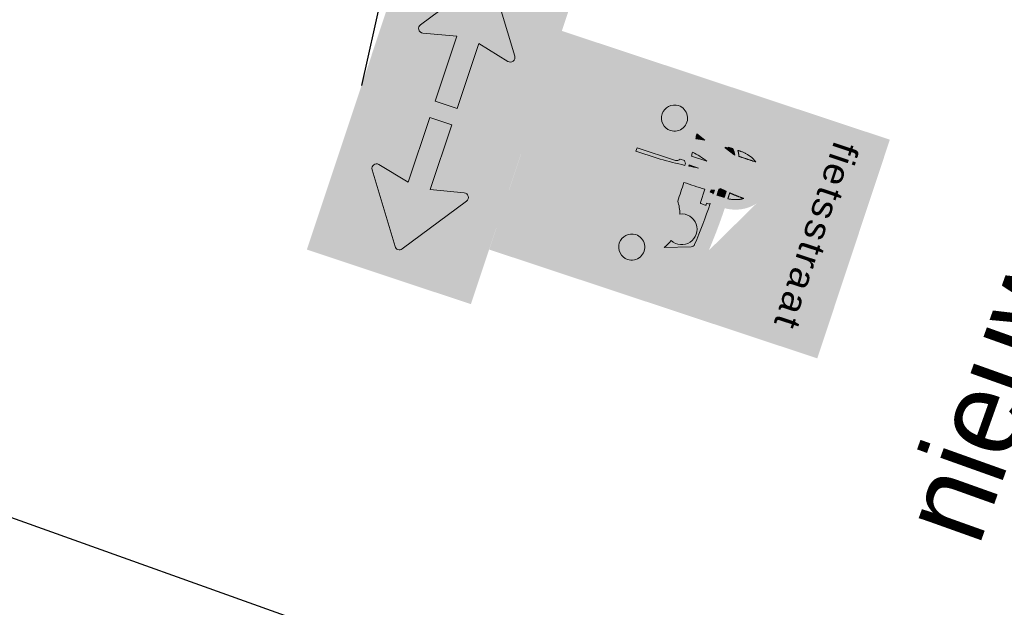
# Model space of a CAD drawing. Header units: metres. Extents: x 136326 to 138181, y 453212 to 454732.
# Tile 21 of 55: x 136553.5 to 136562.05, y 453759.82 to 453764.93. Entities that reach past the tile are written whole.
import ezdxf

# ---------------------------------------------------------------- set-up
doc = ezdxf.new("R2010")
doc.units = ezdxf.units.M
doc.layers.add('-DR-alg-bladkaders viewports', color=7, linetype='Continuous')
doc.layers.add('-DR-nw-inr-bebording-txt', color=2, linetype='Continuous')
doc.layers.add('mob_bebording', color=7, linetype='Continuous', lineweight=0)
doc.styles.add('eurostile', font='txt')
doc.styles.add('Style-Verkeersborden', font='Verkeersborden.shx')

# ---------------------------------------------------------------- blocks, each defined once
blk = doc.blocks.new('bord_OB502')
at = {"layer": 'mob_bebording', "linetype": 'Continuous', "lineweight": 0}
h = blk.add_hatch(color=254, dxfattribs=at)
h.paths.add_polyline_path([(-0.2999999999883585, -0.3000000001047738), (-0.2999999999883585, 0), (5.820766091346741e-11, 0), (0.2999999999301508, -5.820766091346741e-11), (0.3000000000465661, -0.3000000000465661)])
h.paths.add_polyline_path([(0.2750000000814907, -0.2900000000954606), (-0.2749999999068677, -0.2900000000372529, -0.414213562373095), (-0.2900000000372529, -0.2750000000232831), (-0.2900000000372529, -0.02500000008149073, -0.414213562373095), (-0.2749999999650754, -0.01000000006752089), (0.2750000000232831, -0.009999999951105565, -0.414213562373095), (0.2899999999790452, -0.02500000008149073), (0.2899999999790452, -0.2750000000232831, -0.414213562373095)], flags=17)
h = blk.add_hatch(color=7, dxfattribs=at)
h.paths.add_polyline_path([(-0.2750000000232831, -0.01000000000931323, 0.414213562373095), (-0.2899999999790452, -0.02500000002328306), (-0.2899999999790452, -0.2750000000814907, 0.414213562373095), (-0.2749999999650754, -0.2900000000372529), (0.2750000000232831, -0.2900000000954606, 0.414213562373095), (0.2900000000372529, -0.2750000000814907), (0.2900000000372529, -0.02500000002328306, 0.414213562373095), (0.2749999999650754, -0.01000000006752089)])
h.paths.add_polyline_path([(0.2799999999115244, -0.2750000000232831, -0.414213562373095), (0.2750000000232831, -0.2800000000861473), (-0.2749999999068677, -0.2800000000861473, -0.414213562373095), (-0.279999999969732, -0.2750000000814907), (-0.279999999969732, -0.02500000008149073, -0.414213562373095), (-0.2750000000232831, -0.02000000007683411), (0.2750000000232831, -0.02000000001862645, -0.414213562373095), (0.2800000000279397, -0.02500000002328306)])
h = blk.add_hatch(color=254, dxfattribs=at)
h.paths.add_polyline_path([(0.279999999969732, -0.2750000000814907), (0.279999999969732, -0.02500000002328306, 0.414213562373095), (0.2750000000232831, -0.02000000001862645), (-0.2750000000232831, -0.02000000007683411, 0.414213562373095), (-0.279999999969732, -0.02500000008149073), (-0.279999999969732, -0.2750000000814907, 0.414213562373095), (-0.2750000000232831, -0.2800000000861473), (0.2750000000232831, -0.2800000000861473, 0.414213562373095)])
h.paths.add_polyline_path([(0.120247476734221, -0.07200566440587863, -0.687280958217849), (0.1326310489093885, -0.0636528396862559), (0.2465886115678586, -0.1434467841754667, -0.5205670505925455), (0.2465886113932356, -0.1565532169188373), (0.1326310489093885, -0.2363471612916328, -0.6872809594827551), (0.1202474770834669, -0.2279943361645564), (0.1336365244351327, -0.1700000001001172), (0.01499999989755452, -0.1700000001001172), (0.01500000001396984, -0.1300000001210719), (0.1336365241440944, -0.1300000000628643)], flags=17)
h.paths.add_polyline_path([(-0.1202474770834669, -0.2279943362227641, -0.6872809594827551), (-0.1326310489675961, -0.2363471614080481), (-0.2465886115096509, -0.1565532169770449, -0.5205670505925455), (-0.2465886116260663, -0.1434467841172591), (-0.1326310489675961, -0.06365283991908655, -0.687280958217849), (-0.1202474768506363, -0.0720056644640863), (-0.1336365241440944, -0.1300000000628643), (-0.01499999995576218, -0.1300000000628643), (-0.01500000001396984, -0.1700000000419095), (-0.1336365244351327, -0.1700000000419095)], flags=17)
h = blk.add_hatch(color=7, dxfattribs=at)
edge = h.paths.add_edge_path()
edge.add_arc((-0.1280424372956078, -0.07020605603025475), 0.008000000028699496, 347.0000004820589, 485.000000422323)
edge.add_line((-0.1326310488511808, -0.0636528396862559), (-0.2465886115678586, -0.1434467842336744))
edge.add_arc((-0.2419999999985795, -0.1500000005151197), 0.007999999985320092, 125.0000007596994, 235.0000007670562)
edge.add_line((-0.2465886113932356, -0.1565532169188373), (-0.1326310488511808, -0.2363471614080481))
edge.add_arc((-0.1280424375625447, -0.2297939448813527), 0.008000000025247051, 235.0000018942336, 373.0000020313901)
edge.add_line((-0.1202474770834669, -0.2279943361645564), (-0.1336365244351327, -0.1700000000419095))
edge.add_line((-0.1336365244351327, -0.1700000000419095), (-0.01500000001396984, -0.1700000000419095))
edge.add_line((-0.01500000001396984, -0.1700000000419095), (-0.01499999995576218, -0.1300000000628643))
edge.add_line((-0.01499999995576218, -0.1300000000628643), (-0.1336365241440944, -0.1300000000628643))
edge.add_line((-0.1336365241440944, -0.1300000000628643), (-0.120247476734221, -0.07200566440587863))
h = blk.add_hatch(color=7, dxfattribs=at)
edge = h.paths.add_edge_path()
edge.add_arc((0.1280424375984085, -0.2297939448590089), 0.008000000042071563, 166.9999985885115, 304.9999987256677)
edge.add_line((0.1326310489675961, -0.2363471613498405), (0.2465886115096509, -0.1565532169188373))
edge.add_arc((0.241999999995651, -0.1500000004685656), 0.008000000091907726, 304.9999997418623, 414.9999997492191)
edge.add_line((0.2465886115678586, -0.1434467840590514), (0.1326310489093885, -0.06365283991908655))
edge.add_arc((0.1280424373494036, -0.07020605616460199), 0.007999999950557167, 54.99999914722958, 192.9999990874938)
edge.add_line((0.1202474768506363, -0.0720056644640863), (0.1336365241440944, -0.1300000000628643))
edge.add_line((0.1336365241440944, -0.1300000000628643), (0.01500000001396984, -0.1300000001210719))
edge.add_line((0.01500000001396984, -0.1300000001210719), (0.01499999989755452, -0.1700000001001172))
edge.add_line((0.01499999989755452, -0.1700000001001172), (0.1336365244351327, -0.1700000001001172))
edge.add_line((0.1336365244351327, -0.1700000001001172), (0.1202474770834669, -0.2279943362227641))
at = {"layer": 'mob_bebording', "color": 7, "linetype": 'Continuous', "lineweight": 0, "flags": 128}
for points in [[(-0.120247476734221, -0.07200566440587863, 0.687280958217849), (-0.1326310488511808, -0.0636528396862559), (-0.2465886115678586, -0.1434467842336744, 0.5205670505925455), (-0.2465886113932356, -0.1565532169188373), (-0.1326310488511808, -0.2363471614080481, 0.6872809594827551), (-0.1202474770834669, -0.2279943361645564), (-0.1336365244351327, -0.1700000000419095), (-0.01500000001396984, -0.1700000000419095), (-0.01499999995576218, -0.1300000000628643), (-0.1336365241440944, -0.1300000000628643)], [(0.1202474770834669, -0.2279943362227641, 0.6872809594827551), (0.1326310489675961, -0.2363471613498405), (0.2465886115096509, -0.1565532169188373, 0.5205670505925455), (0.2465886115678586, -0.1434467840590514), (0.1326310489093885, -0.06365283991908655, 0.687280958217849), (0.1202474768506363, -0.0720056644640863), (0.1336365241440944, -0.1300000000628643), (0.01500000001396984, -0.1300000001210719), (0.01499999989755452, -0.1700000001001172), (0.1336365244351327, -0.1700000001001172)]]:
    blk.add_lwpolyline(points, format="xyb", close=True, dxfattribs=at)
blk = doc.blocks.new('bord_L1002-B')
at = {"layer": 'mob_bebording', "linetype": 'Continuous', "lineweight": 0}
h = blk.add_hatch(color=170, dxfattribs=at)
h.paths.add_polyline_path([(-0.1999999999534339, 0), (-0.2000000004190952, 0.6000000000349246), (0.1999999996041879, 0.5999999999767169), (0.2000000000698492, 0), (-5.820766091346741e-11, 0)])
h.paths.add_polyline_path([(-0.1750000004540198, 0.5900000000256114), (0.1749999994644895, 0.589999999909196, -0.414213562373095), (0.189999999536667, 0.5750000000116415), (0.1899999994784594, 0.0249999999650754, -0.414213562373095), (0.1749999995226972, 0.009999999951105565), (-0.1750000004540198, 0.01000000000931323, -0.414213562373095), (-0.1900000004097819, 0.0249999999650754), (-0.1900000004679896, 0.5749999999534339, -0.414213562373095)], flags=17)
h = blk.add_hatch(color=254, dxfattribs=at)
h.paths.add_polyline_path([(-0.1900000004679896, 0.5750000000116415), (-0.1900000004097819, 0.0249999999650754, 0.414213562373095), (-0.1750000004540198, 0.01000000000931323), (0.1749999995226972, 0.009999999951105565, 0.414213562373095), (0.1899999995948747, 0.02500000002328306), (0.1899999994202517, 0.5749999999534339, 0.414213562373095), (0.1749999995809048, 0.5899999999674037), (-0.1750000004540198, 0.5899999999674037, 0.414213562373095)])
h.paths.add_polyline_path([(0.1799999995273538, 0.0249999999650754, -0.414213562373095), (0.1749999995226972, 0.02000000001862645), (-0.1750000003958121, 0.01999999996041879, -0.414213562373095), (-0.1800000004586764, 0.0249999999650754), (-0.1800000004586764, 0.5749999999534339, -0.414213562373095), (-0.1750000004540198, 0.5799999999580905), (0.1749999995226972, 0.5799999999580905, -0.414213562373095), (0.1799999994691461, 0.5750000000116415)])
h = blk.add_hatch(color=170, dxfattribs=at)
h.paths.add_polyline_path([(-0.180000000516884, 0.5750000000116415), (-0.1800000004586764, 0.02499999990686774, 0.414213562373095), (-0.1750000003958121, 0.01999999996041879), (0.1749999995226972, 0.01999999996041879, 0.414213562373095), (0.1799999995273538, 0.0249999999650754), (0.1799999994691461, 0.5750000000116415, 0.414213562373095), (0.1749999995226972, 0.5800000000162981), (-0.1750000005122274, 0.5799999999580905, 0.414213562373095)])
edge = h.paths.add_edge_path(flags=17)
edge.add_arc((-1.192803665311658, 0.3009838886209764), 1.175776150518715, 353.8248707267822, 354.1592967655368, ccw=False)
edge.add_arc((-0.02600000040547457, 0.1696276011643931), 0.005333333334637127, -90, 66.22234009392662, ccw=False)
edge.add_line((-0.02600000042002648, 0.1642942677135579), (-0.03933333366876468, 0.1642942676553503))
edge.add_arc((-0.03933333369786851, 0.1696276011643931), 0.005333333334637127, 132.7499600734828, 270, ccw=False)
edge.add_arc((-0.6919713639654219, 0.2075767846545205), 0.6499094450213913, 356.9983083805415, 357.6857576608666)
edge.add_line((-0.04259199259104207, 0.1813333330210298), (-0.0486666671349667, 0.1813333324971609))
edge.add_line((-0.0486666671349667, 0.1813333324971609), (-0.04866666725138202, 0.1379350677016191))
edge.add_arc((-0.05666666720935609, 0.1379350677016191), 0.008000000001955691, -180, 0, ccw=False)
edge.add_line((-0.06466666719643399, 0.1379350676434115), (-0.06466666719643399, 0.1813333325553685))
edge.add_line((-0.06466666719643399, 0.1813333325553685), (-0.08133333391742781, 0.1813333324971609))
edge.add_line((-0.08133333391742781, 0.1813333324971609), (-0.08133333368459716, 0.1513333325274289))
edge.add_arc((-0.09800000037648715, 0.1513333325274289), 0.01666666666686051, 270, 360, ccw=False)
edge.add_line((-0.09800000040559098, 0.1346666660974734), (-0.1300000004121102, 0.1346666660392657))
edge.add_arc((-0.1300000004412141, 0.1513333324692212), 0.01666666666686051, 180, 270, ccw=False)
edge.add_line((-0.1466666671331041, 0.1513333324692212), (-0.1466666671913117, 0.1824771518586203))
edge.add_arc((-0.1400000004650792, 0.2013333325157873), 0.02000000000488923, 144.279034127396, 250.52877931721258, ccw=False)
edge.add_arc((-0.1180117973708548, 0.2334204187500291), 0.04333333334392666, 112.04031880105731, 208.0997070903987, ccw=False)
edge.add_line((-0.1342730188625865, 0.2735869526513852), (-0.1166743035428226, 0.3222188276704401))
edge.add_line((-0.1166743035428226, 0.3222188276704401), (-0.1206666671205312, 0.3222188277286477))
edge.add_arc((-0.1206666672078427, 0.3235521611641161), 0.001333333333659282, 179.9999993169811, 269.9999993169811, ccw=False)
edge.add_line((-0.1220000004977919, 0.3235521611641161), (-0.1220000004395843, 0.3315521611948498))
edge.add_arc((-0.120666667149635, 0.3315521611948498), 0.001333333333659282, 90.00000068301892, 180.0000006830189, ccw=False)
edge.add_line((-0.1206666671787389, 0.3328854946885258), (-0.1180000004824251, 0.3328854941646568))
edge.add_line((-0.1180000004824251, 0.3328854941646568), (-0.1180000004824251, 0.3382188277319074))
edge.add_line((-0.1180000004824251, 0.3382188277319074), (-0.1166666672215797, 0.3382188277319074))
edge.add_line((-0.1166666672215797, 0.3382188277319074), (-0.116666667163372, 0.3608854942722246))
edge.add_ellipse((-0.05666666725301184, 0.3608854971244), major_axis=(-1.040834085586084e-17, 0.0666666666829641), ratio=0.8999999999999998, start_angle=12.615296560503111, end_angle=90.0000022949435, ccw=False)
edge.add_arc((-0.05666666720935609, 0.4460494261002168), 0.02400000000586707, -56.90632719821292, 236.9063272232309, ccw=False)
edge.add_ellipse((-0.05666666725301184, 0.3608854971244), major_axis=(-1.040834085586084e-17, 0.0666666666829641), ratio=0.8999999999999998, start_angle=274.01516179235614, end_angle=347.384703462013, ccw=False)
edge.add_arc((-4.074536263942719e-10, -0.6411080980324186), 1.006666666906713, 85.3587088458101, 89.818660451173, ccw=False)
edge.add_arc((0.07875945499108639, 0.3290335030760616), 0.0333333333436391, 19.893981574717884, 85.35870885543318, ccw=False)
edge.add_line((0.1101035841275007, 0.3403761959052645), (0.1342730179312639, 0.2735869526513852))
edge.add_arc((0.1180117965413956, 0.2334204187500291), 0.04333333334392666, -28.09970709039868, 67.95968119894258, ccw=False)
edge.add_arc((0.1399999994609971, 0.2013333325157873), 0.02000000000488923, -70.52877931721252, 35.72096587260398, ccw=False)
edge.add_line((0.1466666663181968, 0.1824771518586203), (0.1466666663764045, 0.1513333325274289))
edge.add_arc((0.1299999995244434, 0.1513333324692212), 0.01666666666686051, -90, 0, ccw=False)
edge.add_line((0.1299999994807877, 0.1346666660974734), (0.09799999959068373, 0.134666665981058))
edge.add_arc((0.0979999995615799, 0.1513333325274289), 0.01666666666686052, 180, 270, ccw=False)
edge.add_line((0.08133333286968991, 0.1513333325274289), (0.08133333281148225, 0.1813333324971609))
edge.add_line((0.08133333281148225, 0.1813333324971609), (-4.656612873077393e-10, 0.1813333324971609))
edge.add_line((-4.656612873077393e-10, 0.1813333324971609), (-0.02313136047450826, 0.1813333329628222))
h = blk.add_hatch(color=254, dxfattribs=at)
edge = h.paths.add_edge_path()
edge.add_arc((0.0979999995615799, 0.1513333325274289), 0.01666666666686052, 180, 270)
edge.add_line((0.09799999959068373, 0.134666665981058), (0.1299999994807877, 0.1346666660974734))
edge.add_arc((0.1299999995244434, 0.1513333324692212), 0.01666666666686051, 270, 360)
edge.add_line((0.1466666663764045, 0.1513333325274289), (0.1466666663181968, 0.1824771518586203))
edge.add_arc((0.1399999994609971, 0.2013333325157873), 0.02000000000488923, 289.4712206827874, 395.720965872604)
edge.add_arc((0.1180117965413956, 0.2334204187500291), 0.04333333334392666, 331.9002929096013, 427.9596811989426)
edge.add_line((0.1342730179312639, 0.2735869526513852), (0.1101035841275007, 0.3403761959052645))
edge.add_arc((0.07875945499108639, 0.3290335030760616), 0.0333333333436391, 19.89398157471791, 85.35870885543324)
edge.add_arc((-4.074536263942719e-10, -0.6411080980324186), 1.006666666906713, 85.35870884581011, 89.81866045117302)
edge.add_ellipse((-0.05666666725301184, 0.3608854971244), major_axis=(-1.040834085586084e-17, 0.0666666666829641), ratio=0.8999999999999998, start_angle=274.0151617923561, end_angle=347.384703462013)
edge.add_arc((-0.05666666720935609, 0.4460494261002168), 0.02400000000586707, 303.0936728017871, 596.906327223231)
edge.add_ellipse((-0.05666666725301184, 0.3608854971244), major_axis=(-1.040834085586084e-17, 0.0666666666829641), ratio=0.8999999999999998, start_angle=12.61529656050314, end_angle=90.00000229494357)
edge.add_line((-0.116666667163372, 0.3608854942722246), (-0.1166666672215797, 0.3382188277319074))
edge.add_line((-0.1166666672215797, 0.3382188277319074), (-0.1180000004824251, 0.3382188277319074))
edge.add_line((-0.1180000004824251, 0.3382188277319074), (-0.1180000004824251, 0.3328854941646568))
edge.add_line((-0.1180000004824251, 0.3328854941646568), (-0.1206666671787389, 0.3328854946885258))
edge.add_arc((-0.120666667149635, 0.3315521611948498), 0.001333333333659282, 90.00000068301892, 180.0000006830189)
edge.add_line((-0.1220000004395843, 0.3315521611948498), (-0.1220000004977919, 0.3235521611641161))
edge.add_arc((-0.1206666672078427, 0.3235521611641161), 0.001333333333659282, 179.9999993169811, 269.9999993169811)
edge.add_line((-0.1206666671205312, 0.3222188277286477), (-0.1166743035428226, 0.3222188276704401))
edge.add_line((-0.1166743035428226, 0.3222188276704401), (-0.1342730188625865, 0.2735869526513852))
edge.add_arc((-0.1180117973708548, 0.2334204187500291), 0.04333333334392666, 112.0403188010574, 208.0997070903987)
edge.add_arc((-0.1400000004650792, 0.2013333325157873), 0.02000000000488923, 144.279034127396, 250.5287793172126)
edge.add_line((-0.1466666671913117, 0.1824771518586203), (-0.1466666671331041, 0.1513333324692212))
edge.add_arc((-0.1300000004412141, 0.1513333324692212), 0.01666666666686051, 180, 270)
edge.add_line((-0.1300000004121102, 0.1346666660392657), (-0.09800000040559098, 0.1346666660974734))
edge.add_arc((-0.09800000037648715, 0.1513333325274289), 0.01666666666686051, 270, 360)
edge.add_line((-0.08133333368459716, 0.1513333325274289), (-0.08133333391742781, 0.1813333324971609))
edge.add_line((-0.08133333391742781, 0.1813333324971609), (-0.06466666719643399, 0.1813333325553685))
edge.add_line((-0.06466666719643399, 0.1813333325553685), (-0.06466666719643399, 0.1379350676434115))
edge.add_arc((-0.05666666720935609, 0.1379350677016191), 0.008000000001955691, 180, 360)
edge.add_line((-0.04866666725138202, 0.1379350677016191), (-0.0486666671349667, 0.1813333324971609))
edge.add_line((-0.0486666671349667, 0.1813333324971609), (-0.04259199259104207, 0.1813333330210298))
edge.add_arc((-0.6919713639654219, 0.2075767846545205), 0.6499094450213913, 356.9983083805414, 357.6857576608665, ccw=False)
edge.add_arc((-0.03933333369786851, 0.1696276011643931), 0.005333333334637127, 132.7499600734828, 270)
edge.add_line((-0.03933333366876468, 0.1642942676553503), (-0.02600000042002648, 0.1642942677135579))
edge.add_arc((-0.02600000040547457, 0.1696276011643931), 0.005333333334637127, 270, 426.2223400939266)
edge.add_arc((-1.192803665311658, 0.3009838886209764), 1.175776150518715, 353.8248707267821, 354.1592967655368)
edge.add_line((-0.02313136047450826, 0.1813333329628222), (-4.656612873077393e-10, 0.1813333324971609))
edge.add_line((-4.656612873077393e-10, 0.1813333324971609), (0.08133333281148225, 0.1813333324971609))
edge.add_line((0.08133333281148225, 0.1813333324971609), (0.08133333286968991, 0.1513333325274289))
h.paths.add_polyline_path([(-0.09933333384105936, 0.3459989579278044, -0.1119912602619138), (-0.09000000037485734, 0.3532153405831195), (-0.090000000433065, 0.3510083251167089), (-0.09655822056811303, 0.3328854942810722), (-0.09800000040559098, 0.3328854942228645), (-0.09800000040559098, 0.3382188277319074), (-0.09933333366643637, 0.3382188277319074)])
h.paths.add_polyline_path([(-0.02509400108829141, 0.3452394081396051, 0.02724534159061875), (-0.02721421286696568, 0.3476796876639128, 0.009965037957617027), (-0.02559000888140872, 0.358564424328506, -0.00289809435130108), (-0.01400000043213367, 0.358793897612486), (-0.01400000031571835, 0.3454592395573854, 0.002811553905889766)])
h.paths.add_polyline_path([(-0.01942985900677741, 0.3328854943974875, 0.05107219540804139), (-0.02122300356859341, 0.3386620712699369, -0.001842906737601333), (-0.01400000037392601, 0.3387918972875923), (-0.01400000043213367, 0.3382188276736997), (-0.01533333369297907, 0.3382188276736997), (-0.01533333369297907, 0.3328854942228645)])
h.paths.add_polyline_path([(0.08502828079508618, 0.3313020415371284), (0.1009187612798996, 0.2873906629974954, 0.05822641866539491), (0.08560693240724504, 0.2948269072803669, 1.570336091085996), (0.03727898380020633, 0.2948269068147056, 0.07809382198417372), (0.01720720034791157, 0.2840781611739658, 0.004273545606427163), (-4.074536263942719e-10, 0.2842252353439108, 0.004259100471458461), (-0.01714904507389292, 0.2840791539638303, 0.008110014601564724), (-0.01721928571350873, 0.3222188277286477), (0.007333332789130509, 0.3222188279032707, 0.414213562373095), (0.008666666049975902, 0.3235521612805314), (0.008666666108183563, 0.3315521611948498, 0.414213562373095), (0.007333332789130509, 0.3328854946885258), (0.004666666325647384, 0.3328854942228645), (0.004666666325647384, 0.3382188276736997), (0.003333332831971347, 0.3382188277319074), (0.003333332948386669, 0.3388862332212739, -0.01940354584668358), (0.07929890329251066, 0.3356783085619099, -0.2936747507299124)])
h.paths.add_polyline_path([(-0.09559067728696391, 0.2796764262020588, 0.002102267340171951), (-0.104014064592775, 0.2788371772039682), (-0.09800958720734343, 0.2954298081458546)])
h.paths.add_polyline_path([(-0.06466666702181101, 0.2821460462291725, 0.001688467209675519), (-0.07144998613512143, 0.2816863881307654, -0.04885069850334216), (-0.06466666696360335, 0.3100144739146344)])
h.paths.add_polyline_path([(-0.04866666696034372, 0.2830481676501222), (-0.0486666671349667, 0.2999962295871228, -0.006534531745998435), (-0.04647103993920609, 0.2831520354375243, 0.0005458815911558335)])
h.paths.add_polyline_path([(-0.08800000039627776, 0.1513333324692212, -0.414213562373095), (-0.09800000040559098, 0.1413333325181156), (-0.1300000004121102, 0.1413333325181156, -0.414213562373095), (-0.1400000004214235, 0.1513333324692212), (-0.1400000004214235, 0.1879999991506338, -0.7260755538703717), (-0.1478503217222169, 0.21211063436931, -0.5094417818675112), (-0.1290672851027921, 0.268380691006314), (-0.1095845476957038, 0.3222188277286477), (-0.09905187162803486, 0.3222188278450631, 0.04544799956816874), (-0.09977393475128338, 0.3101459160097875), (-0.1139224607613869, 0.2710482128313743, -0.004862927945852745), (-0.09457720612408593, 0.273076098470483), (-0.08962149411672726, 0.2408015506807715, 0.7423681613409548), (-0.08666666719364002, 0.2310282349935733), (-0.07333333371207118, 0.2310282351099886, 0.841374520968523), (-0.0715359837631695, 0.241382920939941, -0.05634459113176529), (-0.07222644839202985, 0.2749468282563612, -0.002338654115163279), (-0.06289325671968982, 0.2755788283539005, 0.1160711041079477), (-0.06000000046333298, 0.2733292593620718), (-0.06000000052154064, 0.2652075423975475, 0.2932527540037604), (-0.06466666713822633, 0.2579350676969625), (-0.06466666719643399, 0.1879999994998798), (-0.08800000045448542, 0.1879999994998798)])
h.paths.add_polyline_path([(-0.04866666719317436, 0.2579350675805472, 0.2932527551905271), (-0.05333333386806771, 0.2652075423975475), (-0.05333333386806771, 0.2733292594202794, 0.1447702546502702), (-0.0499139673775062, 0.2763120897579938, -0.001047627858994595), (-0.04572825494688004, 0.2765124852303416, -0.03411234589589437), (-0.04235683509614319, 0.1879999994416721), (-0.0486666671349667, 0.1879999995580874)])
h.paths.add_polyline_path([(-0.01726387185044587, 0.277409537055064, -0.004316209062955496), (-5.238689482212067e-10, 0.2775585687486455, -0.004863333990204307), (0.01945195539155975, 0.2773693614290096, -0.121626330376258), (0.0483779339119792, 0.2909629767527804, -2.689840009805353), (0.07450798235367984, 0.2909629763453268, -0.1546066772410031), (0.1097664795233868, 0.2715159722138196, -0.001045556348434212), (0.1139224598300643, 0.2710482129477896), (0.09129710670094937, 0.3335705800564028, 0.2936747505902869), (0.07983835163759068, 0.3423231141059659, 0.01940929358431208), (0.003333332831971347, 0.345552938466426), (0.003333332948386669, 0.3588863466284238, -0.01942055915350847), (0.08091724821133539, 0.355612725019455, -0.2936747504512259), (0.1038347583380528, 0.3381076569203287), (0.1290672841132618, 0.268380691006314, -0.5094417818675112), (0.1478503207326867, 0.2121106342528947, -0.7260755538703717), (0.1399999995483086, 0.1879999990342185), (0.1399999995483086, 0.1513333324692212, -0.414213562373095), (0.129999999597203, 0.141333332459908), (0.09799999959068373, 0.1413333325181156, -0.414213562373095), (0.0879999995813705, 0.1513333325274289), (0.08799999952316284, 0.1879999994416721), (-4.656612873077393e-10, 0.1879999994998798), (-0.02246858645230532, 0.1879999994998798, 0.01904984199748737)])
edge = h.paths.add_edge_path()
edge.add_arc((-4.074536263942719e-10, -0.6411080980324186), 1.006666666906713, 90.80747794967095, 91.41227388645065)
edge.add_arc((-0.2994481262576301, 0.3938655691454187), 0.2761239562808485, 354.052162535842, 359.5332054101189)
edge.add_spline(control_points=[(-0.02333333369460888, 0.3916159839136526), (-0.01867983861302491, 0.3848529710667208), (-0.01551387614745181, 0.3766106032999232), (-0.01442147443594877, 0.3677501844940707)], knot_values=[0, 0, 0, 0, 1, 1, 1, 1], degree=3, periodic=0)
edge.add_spline(control_points=[(-0.01442147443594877, 0.3677501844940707), (-0.01432783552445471, 0.3669906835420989), (-0.01424943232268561, 0.3662266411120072), (-0.01418663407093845, 0.3654586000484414)], knot_values=[0, 0, 0, 0, 1, 1, 1, 1], degree=3, periodic=0)
edge = h.paths.add_edge_path()
edge.add_line((-0.090000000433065, 0.3916159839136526), (-0.09000000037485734, 0.3604144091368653))
edge.add_arc((-0.07875945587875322, 0.3290335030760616), 0.0333333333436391, 109.7073687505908, 128.1131404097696)
edge.add_line((-0.09933333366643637, 0.3552599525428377), (-0.09933333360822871, 0.3608854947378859))
edge.add_spline(control_points=[(-0.09933333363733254, 0.3608854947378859), (-0.09933333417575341, 0.3723232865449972), (-0.09583676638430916, 0.3831333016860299), (-0.09000000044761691, 0.3916159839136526)], knot_values=[0, 0, 0, 0, 1, 1, 1, 1], degree=3, periodic=0)
at = {"layer": 'mob_bebording', "linetype": 'Continuous', "lineweight": 0, "extrusion": (0, 0, -0.9999999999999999)}
h = blk.add_hatch(color=5, dxfattribs=at)
edge = h.paths.add_edge_path()
edge.add_arc((0.07875945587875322, 0.3290335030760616), 0.0333333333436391, 51.88685959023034, 70.29263124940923)
edge.add_line((0.09000000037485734, 0.3604144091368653), (0.090000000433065, 0.3916159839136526))
edge.add_spline(control_points=[(0.09000000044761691, 0.3916159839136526), (0.09583676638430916, 0.3831333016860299), (0.09933333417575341, 0.3723232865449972), (0.09933333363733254, 0.3608854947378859)], knot_values=[0, 0, 0, 0, 1, 1, 1, 1], degree=3, periodic=0)
edge.add_line((0.09933333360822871, 0.3608854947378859), (0.09933333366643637, 0.3552599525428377))
h = blk.add_hatch(color=5, dxfattribs=at)
edge = h.paths.add_edge_path()
edge.add_arc((4.074536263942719e-10, -0.6411080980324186), 1.006666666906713, 88.58772611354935, 89.19252205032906)
edge.add_spline(control_points=[(0.01418663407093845, 0.3654586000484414), (0.01498204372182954, 0.3751866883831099), (0.01828094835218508, 0.3842732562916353), (0.02333333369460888, 0.3916159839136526)], knot_values=[0, 0, 0, 0, 1, 1, 1, 1], degree=3, periodic=0)
edge.add_arc((0.2994481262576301, 0.3938655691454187), 0.2761239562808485, 180.466794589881, 185.947837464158)
at = {"layer": 'mob_bebording', "linetype": 'Continuous', "lineweight": 0}
h = blk.add_hatch(color=10, dxfattribs=at)
edge = h.paths.add_edge_path()
edge.add_line((-0.01400000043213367, 0.3454592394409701), (-0.01400000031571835, 0.3587938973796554))
edge.add_arc((1.150597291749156e-08, -0.6411081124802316), 1.000000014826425, 90.80216778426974, 91.46636022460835)
edge.add_arc((-0.2994481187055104, 0.3938655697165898), 0.276123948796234, 350.3711597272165, 352.6549026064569, ccw=False)
edge.add_arc((-0.04852920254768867, 0.3270191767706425), 0.02968476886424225, 37.86409354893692, 44.10672154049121, ccw=False)
edge.add_arc((-9.275306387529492e-09, -0.6411080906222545), 0.9866666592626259, 90.8130074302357, 91.45736642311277, ccw=False)
at = {"layer": 'mob_bebording', "linetype": 'Continuous', "lineweight": 0, "extrusion": (0, 0, -0.9999999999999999)}
h = blk.add_hatch(color=10, dxfattribs=at)
h.paths.add_polyline_path([(0.02246858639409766, 0.1879999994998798), (4.656612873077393e-10, 0.1879999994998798), (-0.08799999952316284, 0.1879999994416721), (-0.0879999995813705, 0.1513333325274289, -0.414213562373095), (-0.09799999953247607, 0.1413333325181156), (-0.1299999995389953, 0.141333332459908, -0.414213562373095), (-0.1399999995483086, 0.1513333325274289), (-0.1399999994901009, 0.1879999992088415, -0.7260755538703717), (-0.1478503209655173, 0.21211063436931, -0.5094417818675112), (-0.1290672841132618, 0.2683806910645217), (-0.1038347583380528, 0.3381076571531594, -0.2936747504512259), (-0.08091724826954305, 0.3556127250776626, -0.01942055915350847), (-0.003333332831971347, 0.3588863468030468), (-0.003333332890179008, 0.3455529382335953, 0.01940929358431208), (-0.07983835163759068, 0.3423231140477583, 0.2936747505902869), (-0.09129710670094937, 0.3335705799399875), (-0.1139224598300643, 0.2710482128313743, -0.001045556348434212), (-0.1097664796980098, 0.2715159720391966, -0.1546066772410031), (-0.07450798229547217, 0.2909629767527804, -2.689840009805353), (-0.04837793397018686, 0.2909629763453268, -0.121626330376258), (-0.01945195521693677, 0.2773693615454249, -0.004863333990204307), (4.656612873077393e-10, 0.2775585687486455, -0.004316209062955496), (0.01726387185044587, 0.2774095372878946, 0.01904984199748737)])
edge = h.paths.add_edge_path(flags=17)
edge.add_arc((-0.1180117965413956, 0.2334204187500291), 0.02266666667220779, 0, 360)
at = {"layer": 'mob_bebording', "linetype": 'Continuous', "lineweight": 0}
h = blk.add_hatch(color=1, dxfattribs=at)
edge = h.paths.add_edge_path()
edge.add_arc((-0.07875945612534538, 0.3290335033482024), 0.02666666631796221, 114.9306151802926, 140.4906182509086)
edge.add_line((-0.09933333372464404, 0.3459989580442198), (-0.09933333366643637, 0.3382188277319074))
edge.add_line((-0.09933333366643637, 0.3382188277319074), (-0.09800000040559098, 0.3382188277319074))
edge.add_line((-0.09800000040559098, 0.3382188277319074), (-0.09800000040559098, 0.3328854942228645))
edge.add_line((-0.09800000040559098, 0.3328854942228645), (-0.09655822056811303, 0.3328854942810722))
edge.add_line((-0.09655822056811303, 0.3328854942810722), (-0.090000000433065, 0.3510083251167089))
edge.add_line((-0.090000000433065, 0.3510083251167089), (-0.09000000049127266, 0.3532153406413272))
h = blk.add_hatch(color=5, dxfattribs=at)
edge = h.paths.add_edge_path()
edge.add_arc((-1.073043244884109e-08, -0.6411081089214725), 0.9800000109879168, 90.8185383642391, 91.24090099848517)
edge.add_arc((-0.04852920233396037, 0.3270191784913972), 0.02968476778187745, 11.397840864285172, 23.092564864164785, ccw=False)
edge.add_line((-0.01942985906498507, 0.3328854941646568), (-0.01533333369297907, 0.3328854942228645))
edge.add_line((-0.01533333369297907, 0.3328854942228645), (-0.01533333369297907, 0.3382188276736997))
edge.add_line((-0.01533333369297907, 0.3382188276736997), (-0.01400000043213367, 0.3382188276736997))
edge.add_line((-0.01400000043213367, 0.3382188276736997), (-0.01400000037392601, 0.3387918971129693))
at = {"layer": 'mob_bebording', "linetype": 'Continuous', "lineweight": 0, "extrusion": (0, 0, -0.9999999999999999)}
h = blk.add_hatch(color=170, dxfattribs=at)
edge = h.paths.add_edge_path()
edge.add_ellipse((8.81086492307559e-09, -0.722441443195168), major_axis=(-1.006666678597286, 0), ratio=1, start_angle=270.0000004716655, end_angle=270.9794190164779)
edge.add_ellipse((-0.06144295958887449, 0.2255890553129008), major_axis=(-0.07333333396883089, 0), ratio=1, start_angle=232.8995040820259, end_angle=250.7610381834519)
edge.add_ellipse((-0.06144295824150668, 0.306105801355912), major_axis=(-0.02666666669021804, 0), ratio=1, start_angle=-205.0215131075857, end_angle=25.02151421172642)
edge.add_ellipse((-0.06144295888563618, 0.2255890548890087), major_axis=(-0.0733333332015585, 0), ratio=1, start_angle=289.2389601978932, end_angle=302.568422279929)
edge.add_line((-0.1009187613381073, 0.2873906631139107), (-0.08502828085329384, 0.331302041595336))
edge.add_ellipse((-0.0787594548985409, 0.329033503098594), major_axis=(-0.006666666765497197, 0), ratio=1, start_angle=274.64129168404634, end_angle=340.10601901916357, ccw=False)
edge.add_ellipse((1.537675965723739e-09, -0.6411080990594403), major_axis=(-0.9800000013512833, 0), ratio=1, start_angle=270.1948840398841, end_angle=274.6412912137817, ccw=False)
edge.add_line((-0.003333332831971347, 0.3388862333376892), (-0.003333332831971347, 0.3382188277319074))
edge.add_line((-0.003333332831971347, 0.3382188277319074), (-0.004666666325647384, 0.3382188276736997))
edge.add_line((-0.004666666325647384, 0.3382188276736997), (-0.004666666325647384, 0.3328854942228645))
edge.add_line((-0.004666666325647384, 0.3328854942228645), (-0.00733333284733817, 0.3328854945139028))
edge.add_ellipse((-0.007333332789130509, 0.3315521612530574), major_axis=(-0.001333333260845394, 0), ratio=1, start_angle=270.0000025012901, end_angle=360)
edge.add_line((-0.008666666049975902, 0.3315521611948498), (-0.008666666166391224, 0.3235521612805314))
edge.add_ellipse((-0.007333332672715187, 0.3235521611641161), major_axis=(-0.001333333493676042, 0), ratio=1, start_angle=-5.002579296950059e-06, end_angle=89.99999499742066)
edge.add_line((-0.007333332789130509, 0.3222188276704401), (0.01721928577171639, 0.3222188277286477))
edge.add_ellipse((1.192803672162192, 0.3009838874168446), major_axis=(-1.17577615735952, 0), ratio=1, start_angle=-1.034838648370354, end_angle=0.8237990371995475)
edge.add_ellipse((-2.832446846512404e-10, -0.7224414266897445), major_axis=(-1.006666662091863, 0), ratio=1, start_angle=269.0238919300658, end_angle=269.999999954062)
h = blk.add_hatch(color=10, dxfattribs=at)
h.paths.add_polyline_path([(0.06466666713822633, 0.2579350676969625, 0.2932527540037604), (0.06000000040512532, 0.2652075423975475), (0.06000000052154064, 0.2733292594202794, 0.1160711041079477), (0.06289325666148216, 0.2755788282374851, -0.002338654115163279), (0.07222644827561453, 0.2749468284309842, -0.05634459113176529), (0.0715359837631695, 0.2413829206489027, 0.841374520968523), (0.07333333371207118, 0.2310282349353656), (0.08666666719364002, 0.2310282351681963, 0.7423681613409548), (0.0896214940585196, 0.2408015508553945), (0.09457720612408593, 0.2730760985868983, -0.004862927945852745), (0.1139224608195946, 0.2710482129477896), (0.09977393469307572, 0.3101459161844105, 0.04544799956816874), (0.09905187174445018, 0.3222188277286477), (0.1095845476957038, 0.3222188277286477), (0.1290672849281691, 0.2683806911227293, -0.5094417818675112), (0.1478503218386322, 0.2121106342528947, -0.7260755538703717), (0.1400000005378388, 0.1879999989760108), (0.1400000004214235, 0.1513333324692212, -0.414213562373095), (0.1300000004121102, 0.1413333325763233), (0.09800000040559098, 0.1413333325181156, -0.414213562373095), (0.08800000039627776, 0.1513333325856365), (0.08800000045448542, 0.1879999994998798), (0.06466666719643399, 0.1879999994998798)])
edge = h.paths.add_edge_path(flags=17)
edge.add_arc((0.1180117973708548, 0.2334204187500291), 0.02266666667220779, 0, 360)
at = {"layer": 'mob_bebording', "linetype": 'Continuous', "lineweight": 0}
h = blk.add_hatch(color=5, dxfattribs=at)
edge = h.paths.add_edge_path()
edge.add_line((-0.06466666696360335, 0.2821460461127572), (-0.06466666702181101, 0.3100144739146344))
edge.add_arc((0.07656849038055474, 0.2612187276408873), 0.1494268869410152, 160.9403314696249, 172.1271937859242)
edge.add_arc((-1.583035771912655e-08, -0.7224414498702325), 1.006666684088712, 93.68312494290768, 94.07009275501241, ccw=False)
at = {"layer": 'mob_bebording', "linetype": 'Continuous', "lineweight": 0, "extrusion": (0, 0, -0.9999999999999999)}
h = blk.add_hatch(color=5, dxfattribs=at)
edge = h.paths.add_edge_path()
edge.add_ellipse((-2.047590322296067e-08, -0.7224414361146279), major_axis=(-1.006666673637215, 0), ratio=1, start_angle=264.0693144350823, end_angle=264.551117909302)
edge.add_line((0.09559067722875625, 0.2796764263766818), (0.09800958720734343, 0.2954298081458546))
edge.add_line((0.09800958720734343, 0.2954298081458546), (0.104014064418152, 0.2788371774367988))
at = {"layer": 'mob_bebording', "linetype": 'Continuous', "lineweight": 0}
h = blk.add_hatch(color=5, dxfattribs=at)
edge = h.paths.add_edge_path()
edge.add_arc((-0.6919713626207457, 0.2075767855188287), 0.6499094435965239, 6.677794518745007, 8.175377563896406)
edge.add_line((-0.0486666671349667, 0.2999962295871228), (-0.0486666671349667, 0.2830481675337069))
edge.add_arc((1.456104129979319e-07, -0.7224414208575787), 1.00666666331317, 92.6459100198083, 92.77101685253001, ccw=False)
h = blk.add_hatch(color=1, dxfattribs=at)
edge = h.paths.add_edge_path()
edge.add_arc((-0.6919713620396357, 0.2075767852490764), 0.6499094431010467, 358.2738566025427, 366.0888000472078)
edge.add_arc((-3.020639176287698e-08, -0.722441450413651), 1.000000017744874, 92.62094820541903, 92.86104673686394)
edge.add_arc((-0.05666666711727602, 0.2806017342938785), 0.008000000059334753, 294.6243170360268, 327.57429476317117, ccw=False)
edge.add_line((-0.05333333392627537, 0.2733292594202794), (-0.05333333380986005, 0.2652075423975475))
edge.add_arc((-0.05666666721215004, 0.2579350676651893), 0.008000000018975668, -6.062045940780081e-07, 65.37568116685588, ccw=False)
edge.add_line((-0.04866666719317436, 0.2579350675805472), (-0.0486666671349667, 0.1879999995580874))
edge.add_line((-0.0486666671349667, 0.1879999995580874), (-0.04235683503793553, 0.1879999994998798))
h = blk.add_hatch(color=254, dxfattribs=at)
edge = h.paths.add_edge_path()
edge.add_arc((-0.1180117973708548, 0.2334204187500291), 0.02266666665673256, 180, 360)
edge.add_arc((-0.1180117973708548, 0.2334204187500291), 0.02266666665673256, 0, 180)
h = blk.add_hatch(color=254, dxfattribs=at)
edge = h.paths.add_edge_path()
edge.add_arc((0.1180117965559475, 0.2334204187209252), 0.02266666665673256, 359.9999999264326, 539.9999999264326)
edge.add_arc((0.1180117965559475, 0.2334204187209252), 0.02266666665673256, 179.9999999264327, 359.9999999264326)
at = {"layer": 'mob_bebording', "color": 10, "linetype": 'Continuous', "lineweight": 0, "flags": 128}
blk.add_lwpolyline([(-0.09000000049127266, 0.3532153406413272, 0.1119912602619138), (-0.09933333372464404, 0.3459989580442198), (-0.09933333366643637, 0.3382188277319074), (-0.09800000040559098, 0.3382188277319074), (-0.09800000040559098, 0.3328854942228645), (-0.09655822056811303, 0.3328854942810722), (-0.090000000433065, 0.3510083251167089)], format="xyb", close=True, dxfattribs=at)
at = {"layer": 'mob_bebording', "color": 1, "linetype": 'Continuous', "lineweight": 0, "flags": 128}
for points in [[(-0.01400000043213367, 0.3454592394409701), (-0.01400000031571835, 0.3587938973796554, 0.00289809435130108), (-0.0255900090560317, 0.358564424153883, -0.009965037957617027), (-0.027214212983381, 0.3476796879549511, -0.02724534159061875), (-0.02509400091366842, 0.3452394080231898, -0.002811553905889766)], [(-0.04235683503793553, 0.1879999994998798, 0.03411234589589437), (-0.04572825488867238, 0.2765124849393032, 0.001047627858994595), (-0.04991396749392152, 0.2763120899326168, -0.1447702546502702), (-0.05333333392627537, 0.2733292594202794), (-0.05333333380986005, 0.2652075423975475, -0.2932527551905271), (-0.04866666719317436, 0.2579350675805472), (-0.0486666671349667, 0.1879999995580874)]]:
    blk.add_lwpolyline(points, format="xyb", close=True, dxfattribs=at)
at = {"layer": 'mob_bebording', "color": 5, "linetype": 'Continuous', "lineweight": 0, "flags": 128}
for points in [[(-0.01400000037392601, 0.3387918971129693, 0.001842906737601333), (-0.02122300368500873, 0.3386620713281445, -0.05107219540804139), (-0.01942985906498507, 0.3328854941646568), (-0.01533333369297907, 0.3328854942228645), (-0.01533333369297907, 0.3382188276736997), (-0.01400000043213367, 0.3382188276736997)], [(-5.238689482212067e-10, 0.2842252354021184, -0.004273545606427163), (0.01720720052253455, 0.2840781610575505, -0.07809382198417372), (0.03727898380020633, 0.2948269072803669, -1.570336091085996), (0.0856069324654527, 0.2948269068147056, -0.05822641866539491), (0.1009187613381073, 0.2873906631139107), (0.08502828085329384, 0.331302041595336, 0.2936747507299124), (0.07929890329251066, 0.3356783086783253, 0.01940354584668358), (0.003333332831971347, 0.3388862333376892), (0.003333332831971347, 0.3382188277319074), (0.004666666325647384, 0.3382188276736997), (0.004666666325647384, 0.3328854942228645), (0.00733333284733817, 0.3328854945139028, -0.414213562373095), (0.008666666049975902, 0.3315521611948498), (0.008666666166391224, 0.3235521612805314, -0.414213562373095), (0.007333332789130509, 0.3222188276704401), (-0.01721928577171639, 0.3222188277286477, -0.008110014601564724), (-0.01714904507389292, 0.2840791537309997, -0.004259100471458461)], [(-0.06466666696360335, 0.2821460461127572), (-0.06466666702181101, 0.3100144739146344, 0.04885069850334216), (-0.07144998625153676, 0.2816863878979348, -0.001688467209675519)], [(-0.104014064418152, 0.2788371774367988, -0.002102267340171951), (-0.09559067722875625, 0.2796764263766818), (-0.09800958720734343, 0.2954298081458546)], [(-0.04647104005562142, 0.2831520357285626, 0.006534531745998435), (-0.0486666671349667, 0.2999962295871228), (-0.0486666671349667, 0.2830481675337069, -0.0005458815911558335)]]:
    blk.add_lwpolyline(points, format="xyb", close=True, dxfattribs=at)
at = {"layer": 'mob_bebording', "color": 254, "linetype": 'Continuous', "lineweight": 0, "flags": 128}
for points in [[(-0.1406784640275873, 0.2334204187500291, 1), (-0.0953451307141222, 0.2334204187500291, 1)], [(0.1406784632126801, 0.2334204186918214, 1), (0.09534512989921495, 0.2334204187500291, 1)]]:
    blk.add_lwpolyline(points, format="xyb", close=True, dxfattribs=at)
at = {"layer": 'mob_bebording', "color": 5, "linetype": 'Continuous', "lineweight": 0}
for points, weights, knots in [([(-0.0993333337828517, 0.355259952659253), (-0.09651285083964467, 0.3574725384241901), (-0.09337481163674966, 0.3592055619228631), (-0.090000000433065, 0.3604144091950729), (-0.090000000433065, 0.370814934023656), (-0.09000000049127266, 0.3812154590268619), (-0.090000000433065, 0.3916159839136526), (-0.09583676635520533, 0.3831333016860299), (-0.09933333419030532, 0.3723232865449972), (-0.09933333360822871, 0.3608854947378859), (-0.09933333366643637, 0.3590103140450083), (-0.09933333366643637, 0.357135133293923), (-0.0993333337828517, 0.355259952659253)], [1, 0.9914188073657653, 0.9914188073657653, 1, 1, 1, 1, 1, 1, 1, 1, 1, 1], [0, 0, 0, 0, 0.25, 0.25, 0.25, 0.5, 0.5, 0.5, 0.75, 0.75, 0.75, 1, 1, 1, 1]), ([(-0.02481064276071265, 0.3652527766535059), (-0.02126968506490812, 0.3653400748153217), (-0.01772831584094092, 0.3654086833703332), (-0.0141866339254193, 0.3654586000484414), (-0.01498204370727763, 0.3751866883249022), (-0.01828094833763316, 0.3842732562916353), (-0.02333333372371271, 0.3916159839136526), (-0.02340509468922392, 0.3828080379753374), (-0.02389790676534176, 0.374013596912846), (-0.02481064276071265, 0.3652527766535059)], [1, 0.9999907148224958, 0.9999907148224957, 1, 1, 1, 1, 0.9992375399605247, 0.9992375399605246, 1], [0, 0, 0, 0, 0.3333333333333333, 0.3333333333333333, 0.3333333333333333, 0.6666666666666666, 0.6666666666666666, 0.6666666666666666, 1, 1, 1, 1])]:
    blk.add_rational_spline(points, weights, degree=3, knots=knots, dxfattribs=at)
at = {"layer": 'mob_bebording', "color": 254, "linetype": 'Continuous', "lineweight": 0, "attachment_point": 5, "line_spacing_factor": 0.6, "style": 'Style-Verkeersborden'}
for s, insert, char_height in [('\\H1x;\\W1.11111;\\T1.169;fietsstraat', (-0.0009429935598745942, 0.531166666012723), 0.045), ('\\H1x;\\W1.125;\\T1.000; ', (0.005660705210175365, 0.06466666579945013), 0.03999999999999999)]:
    blk.add_mtext(s, dxfattribs=dict(at, insert=insert, char_height=char_height))

msp = doc.modelspace()

# ---------------------------------------------------------------- linework, layer by layer
at = {"layer": '-DR-alg-bladkaders viewports'}
msp.add_lwpolyline([(136568.476038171, 453755.2266495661), (136503.0308851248, 453572.0866990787), (136454.3563651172, 453589.4805631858), (136519.8015181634, 453772.6205136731)], close=True, dxfattribs=at)
at = {"layer": 'mob_bebording', "color": 251, "lineweight": 30}
msp.add_line((136557.2854938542, 453768.0427486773), (136556.4677518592, 453764.3527489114), dxfattribs=at)

# ---------------------------------------------------------------- block references
at = {"layer": 'mob_bebording', "color": 254, "linetype": 'Continuous', "lineweight": 0, "xscale": 4.999999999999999, "yscale": 4.999999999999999, "zscale": 4.999999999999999, "rotation": 251.5905626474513}
msp.add_blockref('bord_OB502', (136557.8909878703, 453763.8790409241), dxfattribs=at)
at = {"layer": 'mob_bebording', "color": 5, "linetype": 'Continuous', "lineweight": 0, "xscale": 4.999999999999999, "yscale": 4.999999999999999, "zscale": 4.999999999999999, "rotation": 251.6463763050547}
msp.add_blockref('bord_L1002-B', (136557.8909878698, 453763.8790409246), dxfattribs=at)

# ---------------------------------------------------------------- texts
at = {"layer": '-DR-nw-inr-bebording-txt', "insert": (136563.0204526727, 453759.912968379), "char_height": 0.75, "attachment_point": 7, "rotation": 70.33562535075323, "line_spacing_factor": 0.8360563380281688, "style": 'eurostile'}
msp.add_mtext("nieuw: bord 'fietsstraat' + OB502\\P(op lichtmast)", dxfattribs=at)

doc.saveas('drawing.dxf')
